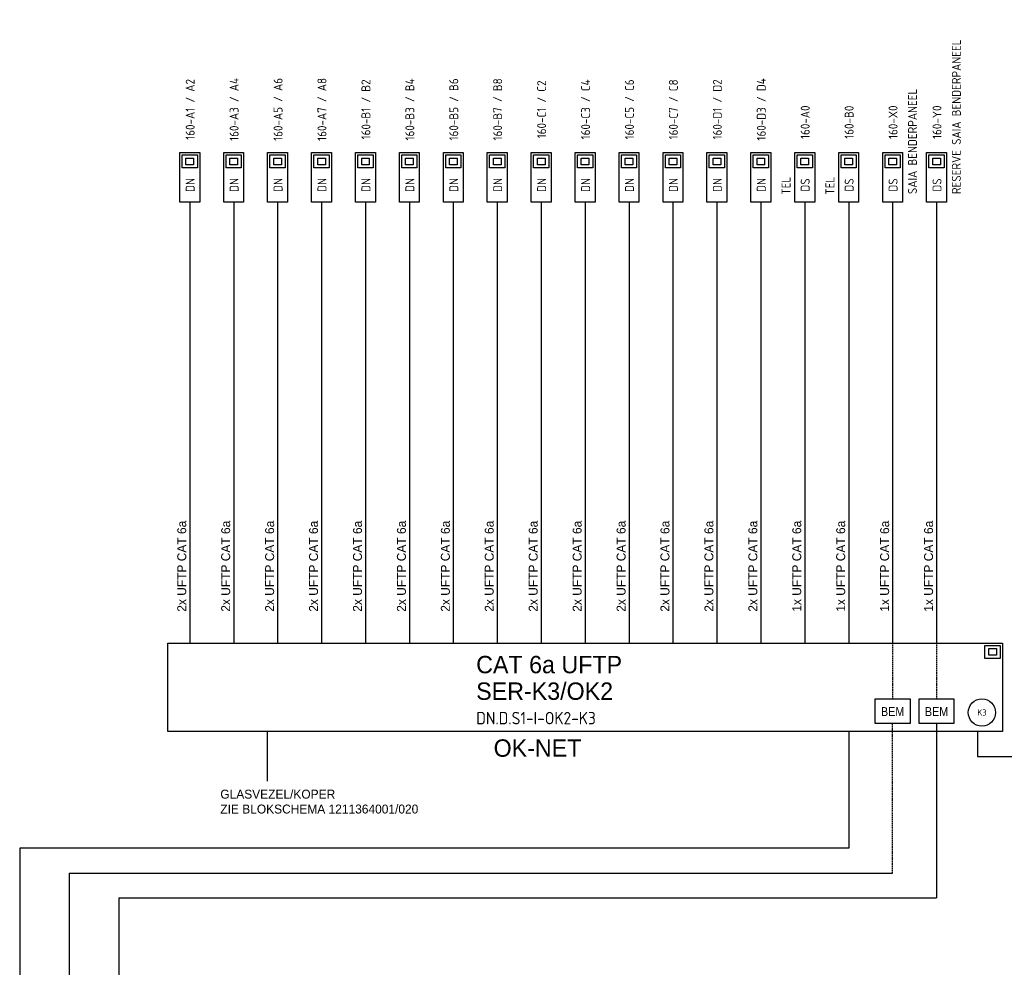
# Model space of a CAD drawing. Header units: millimetres. Extents: x -54 to 1704, y -342 to 469.
# Tile 5 of 17: x 321 to 519, y -41 to 150. Entities that reach past the tile are written whole.
import ezdxf
from ezdxf.enums import TextEntityAlignment as Align

# ---------------------------------------------------------------- set-up
doc = ezdxf.new("R2010")
doc.units = ezdxf.units.MM
doc.linetypes.add('DASHED', pattern=[19.05, 12.7, -6.35])
for name, color, linetype in [('AT$1A---_BIJSCHRIFT', 7, 'Continuous'), ('AT$1A---_TEKST', 2, 'Continuous'), ('E--L6100', 3, 'Continuous'), ('E--L6400', 3, 'Continuous'), ('EB6122--_ATTRIB', 2, 'Continuous'), ('EB6441--_ATTRIB', 2, 'Continuous'), ('EL6122--_AARD-NEN3134', 3, 'Continuous'), ('EL6441--_DN', 7, 'Continuous')]:
    doc.layers.add(name, color=color, linetype=linetype)
doc.styles.add('1_8', font='ISO.shx', dxfattribs={"height": 1.8})
doc.styles.add('2_5', font='iso.shx', dxfattribs={"height": 2.5})
doc.styles.add('GBB_ISOP', font='b-gbp3.shx')
doc.styles.add('NORATT', font='isocp.shx')
doc.styles.add('Normaal_staand', font='iso.shx')

# ---------------------------------------------------------------- blocks, each defined once
blk = doc.blocks.new('ES3134')
at = {"color": 0}
blk.add_circle((0, 0), 5.5, dxfattribs=at)
at = {"style": '1_8', "flags": 8}
blk.add_attdef('M_CODE', text='', height=1.8, dxfattribs=at).set_placement((0, 0), align=Align.MIDDLE_CENTER)
at = {"color": 0, "style": '2_5', "flags": 8}
blk.add_attdef('CODE', text='', height=2.5, dxfattribs=at).set_placement((0, 0), align=Align.MIDDLE)
blk = doc.blocks.new('DATA-LS3')
at = {"layer": 'E--L6400', "color": 2, "linetype": 'Continuous'}
blk.add_line((3.1, 0), (0, 0), dxfattribs=at)
for points in [[(13.1, -2), (3.1, -2), (3.1, 2), (13.1, 2)], [(12.63, 1.53), (12.63, -1.54), (10.01, -1.54), (10.01, 1.53)], [(11.98, 0.76), (11.98, -0.77), (10.67, -0.77), (10.67, 0.76)]]:
    blk.add_lwpolyline(points, close=True, dxfattribs=at)
at = {"style": 'NORATT'}
for tag, flags, p in [('CODE', 9, (8.06, 6.75)), ('M_CODE', 8, (8.06, 3.75))]:
    blk.add_attdef(tag, text='', height=1.8, dxfattribs=dict(at, flags=flags)).set_placement(p, align=Align.MIDDLE_CENTER)
at = {"color": 1, "style": 'NORATT'}
blk.add_attdef('DATACODE', text='', height=1.8, dxfattribs=at).set_placement((8.06, 3.75), align=Align.MIDDLE_CENTER)
at = {"style": 'NORATT'}
for tag, flags, p in [('PANEEL', 9, (0, 3)), ('GRP', 8, (0, -5)), ('RUIMTE', 9, (0, -7.5))]:
    blk.add_attdef(tag, text='', height=1.8, dxfattribs=dict(at, flags=flags)).set_placement(p, align=Align.MIDDLE_LEFT)
at = {"color": 1, "style": 'NORATT'}
blk.add_attdef('DATA-TST', text='', height=1.8, dxfattribs=at).set_placement((4.62, 0), align=Align.MIDDLE_LEFT)

msp = doc.modelspace()

# ---------------------------------------------------------------- linework, layer by layer
at = {"color": 3}
for p, q in [((350.93, 24.39), (519.03, 24.39)), ((350.93, 6.55), (350.93, 24.39)), ((519.03, 24.39), (519.03, 6.55)), ((519.03, 6.55), (350.93, 6.55))]:
    msp.add_line(p, q, dxfattribs=at)
at = {"color": 1, "linetype": 'DASHED', "ltscale": 0.02}
for p, q in [((496.92, 24.39), (496.92, 13.16)), ((505.76, 24.39), (505.76, 13.16)), ((496.92, -21.95), (496.92, 8.16))]:
    msp.add_line(p, q, dxfattribs=at)
at = {"color": 1}
for p, q in [((505.76, 8.16), (505.76, -26.95)), ((370.93, 6.55), (370.93, -3.45)), ((488.07, 6.55), (488.07, -16.95)), ((321.11, -16.95), (321.11, -318.3)), ((488.07, -16.95), (321.11, -16.95)), ((331.11, -21.95), (331.11, -318.3)), ((331.11, -21.95), (496.92, -21.95)), ((341.11, -26.95), (505.76, -26.95)), ((341.11, -26.95), (341.11, -318.3))]:
    msp.add_line(p, q, dxfattribs=at)
for points in [[(493.42, 13.16), (500.42, 13.16), (500.42, 8.16), (493.42, 8.16)], [(502.26, 13.16), (509.26, 13.16), (509.26, 8.16), (502.26, 8.16)]]:
    msp.add_lwpolyline(points, close=True, dxfattribs=at)
msp.add_lwpolyline([(514.03, 6.55), (514.03, 1.55), (532.09, 1.55), (532.09, 6.55)], dxfattribs=at)
at = {"layer": 'E--L6100', "color": 1}
msp.add_line((355.36, 110.04), (355.36, 24.39), dxfattribs=at)
for points in [[(364.21, 110.04), (364.21, 24.39)], [(373.05, 110.04), (373.05, 24.39)], [(381.9, 110.04), (381.9, 24.39)], [(390.75, 110.04), (390.75, 24.39)], [(399.59, 110.04), (399.59, 24.39)], [(408.44, 110.04), (408.44, 24.39)], [(417.29, 110.04), (417.29, 24.39)], [(426.14, 110.04), (426.14, 24.39)], [(434.98, 110.04), (434.98, 24.39)], [(443.83, 110.04), (443.83, 24.39)], [(452.68, 110.04), (452.68, 24.39)], [(461.53, 110.04), (461.53, 24.39)], [(470.37, 110.04), (470.37, 24.39)], [(479.22, 110.04), (479.22, 24.39)], [(488.07, 110.04), (488.07, 24.39)], [(496.92, 110.04), (496.92, 24.39)], [(505.76, 110.04), (505.76, 24.39)]]:
    msp.add_lwpolyline(points, dxfattribs=at)
at = {"layer": 'E--L6400', "color": 2, "linetype": 'Continuous'}
for points in [[(515.51, 23.92), (518.57, 23.92), (518.57, 21.3), (515.51, 21.3)], [(516.27, 23.27), (517.81, 23.27), (517.81, 21.96), (516.27, 21.96)]]:
    msp.add_lwpolyline(points, close=True, dxfattribs=at)

# ---------------------------------------------------------------- block references
at = {"layer": 'EL6122--_AARD-NEN3134'}
ref = msp.add_blockref('ES3134', (514.91, 10.41), dxfattribs=dict(at, xscale=0.5, yscale=0.5, zscale=0.5))
ref.add_attrib('CODE', 'K3', dxfattribs={"layer": 'EB6122--_ATTRIB', "color": 2, "height": 1.25, "style": 'NORATT', "flags": 8}).set_placement((514.91, 10.41), align=Align.MIDDLE)
at = {"layer": 'EL6441--_DN'}
ref = msp.add_blockref('DATA-LS3', (505.76, 110.04), dxfattribs=dict(at, rotation=90))
ref.add_attrib('DATACODE', '160-Y0', dxfattribs={"layer": 'EB6441--_ATTRIB', "color": 1, "height": 1.8, "rotation": 90, "style": 'NORATT'}).set_placement((505.86, 129.26), align=Align.MIDDLE_CENTER)
ref.add_attrib('DATA-TST', 'DS', dxfattribs={"layer": 'EB6441--_ATTRIB', "color": 1, "height": 1.8, "rotation": 90, "style": 'NORATT'}).set_placement((505.86, 116.62), align=Align.MIDDLE_CENTER)
ref.add_attrib('GRP', 'RESERVE SAIA BENDERPANEEL', dxfattribs={"layer": 'EB6441--_ATTRIB', "color": 1, "height": 1.8, "rotation": -270, "style": 'NORATT', "oblique": 360, "flags": 8}).set_placement((509.76, 114.79), align=Align.MIDDLE_LEFT)
ref = msp.add_blockref('DATA-LS3', (496.92, 110.04), dxfattribs=dict(at, rotation=90))
ref.add_attrib('DATACODE', '160-X0', dxfattribs={"layer": 'EB6441--_ATTRIB', "color": 1, "height": 1.8, "rotation": 90, "style": 'NORATT'}).set_placement((497.01, 129.26), align=Align.MIDDLE_CENTER)
ref.add_attrib('DATA-TST', 'DS', dxfattribs={"layer": 'EB6441--_ATTRIB', "color": 1, "height": 1.8, "rotation": 90, "style": 'NORATT'}).set_placement((497.01, 116.62), align=Align.MIDDLE_CENTER)
ref.add_attrib('GRP', 'SAIA BENDERPANEEL', dxfattribs={"layer": 'EB6441--_ATTRIB', "color": 1, "height": 1.8, "rotation": -270, "style": 'NORATT', "oblique": 360, "flags": 8}).set_placement((500.92, 114.79), align=Align.MIDDLE_LEFT)
ref = msp.add_blockref('DATA-LS3', (355.36, 110.04), dxfattribs=dict(at, rotation=90))
ref.add_attrib('DATACODE', '160-A1 / A2', dxfattribs={"layer": 'EB6441--_ATTRIB', "color": 1, "height": 1.8, "rotation": 90, "style": 'NORATT'}).set_placement((355.45, 131.84), align=Align.MIDDLE_CENTER)
ref.add_attrib('DATA-TST', 'DN', dxfattribs={"layer": 'EB6441--_ATTRIB', "color": 1, "height": 1.8, "rotation": 90, "style": 'NORATT'}).set_placement((355.45, 116.62), align=Align.MIDDLE_CENTER)
ref = msp.add_blockref('DATA-LS3', (364.21, 110.04), dxfattribs=dict(at, rotation=90))
ref.add_attrib('DATACODE', '160-A3 / A4', dxfattribs={"layer": 'EB6441--_ATTRIB', "color": 1, "height": 1.8, "rotation": 90, "style": 'NORATT'}).set_placement((364.3, 131.84), align=Align.MIDDLE_CENTER)
ref.add_attrib('DATA-TST', 'DN', dxfattribs={"layer": 'EB6441--_ATTRIB', "color": 1, "height": 1.8, "rotation": 90, "style": 'NORATT'}).set_placement((364.3, 116.62), align=Align.MIDDLE_CENTER)
ref = msp.add_blockref('DATA-LS3', (373.05, 110.04), dxfattribs=dict(at, rotation=90))
ref.add_attrib('DATACODE', '160-A5 / A6', dxfattribs={"layer": 'EB6441--_ATTRIB', "color": 1, "height": 1.8, "rotation": 90, "style": 'NORATT'}).set_placement((373.15, 131.84), align=Align.MIDDLE_CENTER)
ref.add_attrib('DATA-TST', 'DN', dxfattribs={"layer": 'EB6441--_ATTRIB', "color": 1, "height": 1.8, "rotation": 90, "style": 'NORATT'}).set_placement((373.15, 116.62), align=Align.MIDDLE_CENTER)
ref = msp.add_blockref('DATA-LS3', (381.9, 110.04), dxfattribs=dict(at, rotation=90))
ref.add_attrib('DATACODE', '160-A7 / A8', dxfattribs={"layer": 'EB6441--_ATTRIB', "color": 1, "height": 1.8, "rotation": 90, "style": 'NORATT'}).set_placement((381.99, 131.84), align=Align.MIDDLE_CENTER)
ref.add_attrib('DATA-TST', 'DN', dxfattribs={"layer": 'EB6441--_ATTRIB', "color": 1, "height": 1.8, "rotation": 90, "style": 'NORATT'}).set_placement((381.99, 116.62), align=Align.MIDDLE_CENTER)
ref = msp.add_blockref('DATA-LS3', (390.75, 110.04), dxfattribs=dict(at, rotation=90))
ref.add_attrib('DATACODE', '160-B1 / B2', dxfattribs={"layer": 'EB6441--_ATTRIB', "color": 1, "height": 1.8, "rotation": 90, "style": 'NORATT'}).set_placement((390.84, 131.84), align=Align.MIDDLE_CENTER)
ref.add_attrib('DATA-TST', 'DN', dxfattribs={"layer": 'EB6441--_ATTRIB', "color": 1, "height": 1.8, "rotation": 90, "style": 'NORATT'}).set_placement((390.84, 116.62), align=Align.MIDDLE_CENTER)
ref = msp.add_blockref('DATA-LS3', (399.59, 110.04), dxfattribs=dict(at, rotation=90))
ref.add_attrib('DATACODE', '160-B3 / B4', dxfattribs={"layer": 'EB6441--_ATTRIB', "color": 1, "height": 1.8, "rotation": 90, "style": 'NORATT'}).set_placement((399.69, 131.84), align=Align.MIDDLE_CENTER)
ref.add_attrib('DATA-TST', 'DN', dxfattribs={"layer": 'EB6441--_ATTRIB', "color": 1, "height": 1.8, "rotation": 90, "style": 'NORATT'}).set_placement((399.69, 116.62), align=Align.MIDDLE_CENTER)
ref = msp.add_blockref('DATA-LS3', (408.44, 110.04), dxfattribs=dict(at, rotation=90))
ref.add_attrib('DATACODE', '160-B5 / B6', dxfattribs={"layer": 'EB6441--_ATTRIB', "color": 1, "height": 1.8, "rotation": 90, "style": 'NORATT'}).set_placement((408.54, 131.84), align=Align.MIDDLE_CENTER)
ref.add_attrib('DATA-TST', 'DN', dxfattribs={"layer": 'EB6441--_ATTRIB', "color": 1, "height": 1.8, "rotation": 90, "style": 'NORATT'}).set_placement((408.54, 116.62), align=Align.MIDDLE_CENTER)
ref = msp.add_blockref('DATA-LS3', (417.29, 110.04), dxfattribs=dict(at, rotation=90))
ref.add_attrib('DATACODE', '160-B7 / B8', dxfattribs={"layer": 'EB6441--_ATTRIB', "color": 1, "height": 1.8, "rotation": 90, "style": 'NORATT'}).set_placement((417.38, 131.84), align=Align.MIDDLE_CENTER)
ref.add_attrib('DATA-TST', 'DN', dxfattribs={"layer": 'EB6441--_ATTRIB', "color": 1, "height": 1.8, "rotation": 90, "style": 'NORATT'}).set_placement((417.38, 116.62), align=Align.MIDDLE_CENTER)
ref = msp.add_blockref('DATA-LS3', (426.14, 110.04), dxfattribs=dict(at, rotation=90))
ref.add_attrib('DATACODE', '160-C1 / C2', dxfattribs={"layer": 'EB6441--_ATTRIB', "color": 1, "height": 1.8, "rotation": 90, "style": 'NORATT'}).set_placement((426.23, 131.84), align=Align.MIDDLE_CENTER)
ref.add_attrib('DATA-TST', 'DN', dxfattribs={"layer": 'EB6441--_ATTRIB', "color": 1, "height": 1.8, "rotation": 90, "style": 'NORATT'}).set_placement((426.23, 116.62), align=Align.MIDDLE_CENTER)
ref = msp.add_blockref('DATA-LS3', (434.98, 110.04), dxfattribs=dict(at, rotation=90))
ref.add_attrib('DATACODE', '160-C3 / C4', dxfattribs={"layer": 'EB6441--_ATTRIB', "color": 1, "height": 1.8, "rotation": 90, "style": 'NORATT'}).set_placement((435.08, 131.84), align=Align.MIDDLE_CENTER)
ref.add_attrib('DATA-TST', 'DN', dxfattribs={"layer": 'EB6441--_ATTRIB', "color": 1, "height": 1.8, "rotation": 90, "style": 'NORATT'}).set_placement((435.08, 116.62), align=Align.MIDDLE_CENTER)
ref = msp.add_blockref('DATA-LS3', (443.83, 110.04), dxfattribs=dict(at, rotation=90))
ref.add_attrib('DATACODE', '160-C5 / C6', dxfattribs={"layer": 'EB6441--_ATTRIB', "color": 1, "height": 1.8, "rotation": 90, "style": 'NORATT'}).set_placement((443.92, 131.84), align=Align.MIDDLE_CENTER)
ref.add_attrib('DATA-TST', 'DN', dxfattribs={"layer": 'EB6441--_ATTRIB', "color": 1, "height": 1.8, "rotation": 90, "style": 'NORATT'}).set_placement((443.92, 116.62), align=Align.MIDDLE_CENTER)
ref = msp.add_blockref('DATA-LS3', (452.68, 110.04), dxfattribs=dict(at, rotation=90))
ref.add_attrib('DATACODE', '160-C7 / C8', dxfattribs={"layer": 'EB6441--_ATTRIB', "color": 1, "height": 1.8, "rotation": 90, "style": 'NORATT'}).set_placement((452.77, 131.84), align=Align.MIDDLE_CENTER)
ref.add_attrib('DATA-TST', 'DN', dxfattribs={"layer": 'EB6441--_ATTRIB', "color": 1, "height": 1.8, "rotation": 90, "style": 'NORATT'}).set_placement((452.77, 116.62), align=Align.MIDDLE_CENTER)
ref = msp.add_blockref('DATA-LS3', (461.53, 110.04), dxfattribs=dict(at, rotation=90))
ref.add_attrib('DATACODE', '160-D1 / D2', dxfattribs={"layer": 'EB6441--_ATTRIB', "color": 1, "height": 1.8, "rotation": 90, "style": 'NORATT'}).set_placement((461.62, 131.84), align=Align.MIDDLE_CENTER)
ref.add_attrib('DATA-TST', 'DN', dxfattribs={"layer": 'EB6441--_ATTRIB', "color": 1, "height": 1.8, "rotation": 90, "style": 'NORATT'}).set_placement((461.62, 116.62), align=Align.MIDDLE_CENTER)
ref = msp.add_blockref('DATA-LS3', (470.37, 110.04), dxfattribs=dict(at, rotation=90))
ref.add_attrib('DATACODE', '160-D3 / D4', dxfattribs={"layer": 'EB6441--_ATTRIB', "color": 1, "height": 1.8, "rotation": 90, "style": 'NORATT'}).set_placement((470.47, 131.84), align=Align.MIDDLE_CENTER)
ref.add_attrib('DATA-TST', 'DN', dxfattribs={"layer": 'EB6441--_ATTRIB', "color": 1, "height": 1.8, "rotation": 90, "style": 'NORATT'}).set_placement((470.47, 116.62), align=Align.MIDDLE_CENTER)
ref = msp.add_blockref('DATA-LS3', (479.22, 110.04), dxfattribs=dict(at, rotation=90))
ref.add_attrib('DATACODE', '160-A0', dxfattribs={"layer": 'EB6441--_ATTRIB', "color": 1, "height": 1.8, "rotation": 90, "style": 'NORATT'}).set_placement((479.31, 129.26), align=Align.MIDDLE_CENTER)
ref.add_attrib('DATA-TST', 'DS', dxfattribs={"layer": 'EB6441--_ATTRIB', "color": 1, "height": 1.8, "rotation": 90, "style": 'NORATT'}).set_placement((479.31, 116.62), align=Align.MIDDLE_CENTER)
ref.add_attrib('GRP', 'TEL', dxfattribs={"layer": 'EB6441--_ATTRIB', "color": 1, "height": 1.8, "rotation": -270, "style": 'NORATT', "oblique": 360, "flags": 8}).set_placement((475.46, 114.68), align=Align.MIDDLE_LEFT)
ref = msp.add_blockref('DATA-LS3', (488.07, 110.04), dxfattribs=dict(at, rotation=90))
ref.add_attrib('DATACODE', '160-B0', dxfattribs={"layer": 'EB6441--_ATTRIB', "color": 1, "height": 1.8, "rotation": 90, "style": 'NORATT'}).set_placement((488.16, 129.26), align=Align.MIDDLE_CENTER)
ref.add_attrib('DATA-TST', 'DS', dxfattribs={"layer": 'EB6441--_ATTRIB', "color": 1, "height": 1.8, "rotation": 90, "style": 'NORATT'}).set_placement((488.16, 116.62), align=Align.MIDDLE_CENTER)
ref.add_attrib('GRP', 'TEL', dxfattribs={"layer": 'EB6441--_ATTRIB', "color": 1, "height": 1.8, "rotation": -270, "style": 'NORATT', "oblique": 360, "flags": 8}).set_placement((484.3, 114.68), align=Align.MIDDLE_LEFT)

# ---------------------------------------------------------------- texts
at = {"layer": 'AT$1A---_BIJSCHRIFT', "color": 2, "style": 'Normaal_staand'}
msp.add_text('DN.D.S1-I-OK2-K3', height=2.5, dxfattribs=at).set_placement((413.06, 9.27), align=Align.MIDDLE_LEFT)
at = {"layer": 'AT$1A---_TEKST', "style": 'GBB_ISOP'}
for s, p in [('2x UFTP CAT 6a', (355.19, 30.69)), ('2x UFTP CAT 6a', (364.04, 30.69)), ('2x UFTP CAT 6a', (372.89, 30.69)), ('2x UFTP CAT 6a', (381.73, 30.69)), ('2x UFTP CAT 6a', (390.58, 30.69)), ('2x UFTP CAT 6a', (399.43, 30.69)), ('2x UFTP CAT 6a', (408.28, 30.69)), ('2x UFTP CAT 6a', (417.12, 30.69)), ('2x UFTP CAT 6a', (425.97, 30.69)), ('2x UFTP CAT 6a', (434.82, 30.69)), ('2x UFTP CAT 6a', (443.67, 30.69)), ('2x UFTP CAT 6a', (452.51, 30.69)), ('2x UFTP CAT 6a', (461.36, 30.69)), ('2x UFTP CAT 6a', (470.21, 30.69)), ('1x UFTP CAT 6a', (479.05, 30.69)), ('1x UFTP CAT 6a', (487.9, 30.69)), ('1x UFTP CAT 6a', (496.75, 30.69)), ('1x UFTP CAT 6a', (505.6, 30.69))]:
    msp.add_text(s, height=1.8, rotation=90, dxfattribs=at).set_placement(p, align=Align.BOTTOM_LEFT)
at = {"layer": 'AT$1A---_TEKST', "color": 3, "style": 'GBB_ISOP'}
for s, p in [('CAT 6a UFTP', (413.05, 20.05)), ('SER-K3/OK2', (413.05, 14.7))]:
    msp.add_text(s, height=3.5, dxfattribs=at).set_placement(p, align=Align.MIDDLE_LEFT)
at = {"layer": 'AT$1A---_TEKST', "style": 'GBB_ISOP', "width": 0.9}
for p in [(496.92, 9.14), (505.77, 9.14)]:
    msp.add_text('BEM', height=1.8, dxfattribs=at).set_placement(p, align=Align.BOTTOM_CENTER)
at = {"layer": 'AT$1A---_TEKST', "color": 3, "style": 'GBB_ISOP'}
msp.add_text('OK-NET', height=3.5, dxfattribs=at).set_placement((425.4, 3.24), align=Align.MIDDLE)
at = {"layer": 'AT$1A---_TEKST', "style": 'GBB_ISOP'}
for s, p in [('GLASVEZEL/KOPER', (361.52, -7.48)), ('ZIE BLOKSCHEMA 1211364001/020', (361.52, -10.48))]:
    msp.add_text(s, height=1.8, dxfattribs=at).set_placement(p, align=Align.BOTTOM_LEFT)

doc.saveas('drawing.dxf')
